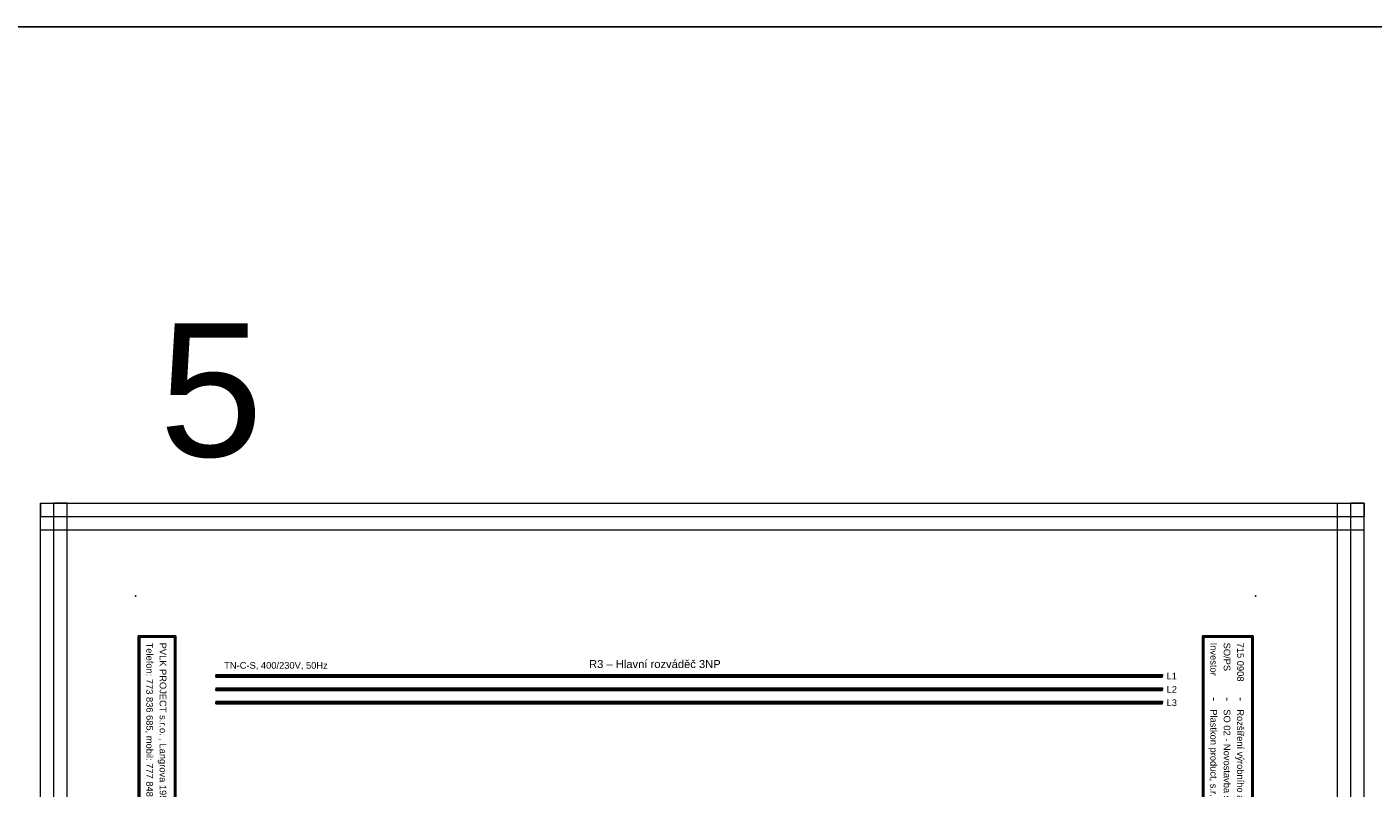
# Model space of a CAD drawing. Extents: x -3642 to 3381, y 3251 to 3904.
# Tile 16 of 41: x -1417 to -912, y 3618 to 3904. Entities that reach past the tile are written whole.
import ezdxf
from ezdxf.enums import TextEntityAlignment as Align

# ---------------------------------------------------------------- set-up
doc = ezdxf.new("R2010")
doc.units = 0
doc.header["$MEASUREMENT"] = 0
for name, color, linetype in [('1-KRESBA', 7, 'Continuous'), ('__10-Popisy', 220, 'Continuous'), ('__Bílá', 7, 'Continuous'), ('__Oranžová', 30, 'Continuous'), ('__Vínová 220', 220, 'Continuous')]:
    doc.layers.add(name, color=color, linetype=linetype)
doc.styles.add('Arial', font='arial.ttf')

# ---------------------------------------------------------------- blocks, each defined once
blk = doc.blocks.new('BLK_Razítko_malé_pro_rozváděče')
at = {"layer": '__Bílá'}
for p, q in [((15, -1), (15, -20)), ((15, -1), (294, -1)), ((15.5, -1.5), (15.5, -19.5)), ((15.5, -1.5), (184.5, -1.5)), ((184.5, -1.5), (184.5, -19.5)), ((185, -1.5), (185, -19.5)), ((185, -1.5), (293.5, -1.5)), ((293.5, -19.5), (293.5, -1.5)), ((294, -20), (294, -1)), ((15, -20), (294, -20)), ((15.5, -19.5), (184.5, -19.5)), ((185, -19.5), (293.5, -19.5)), ((15, -405), (15, -419)), ((15, -405), (294, -405)), ((15.5, -405.5), (15.5, -418.5)), ((15.5, -405.5), (194.5, -405.5)), ((194.5, -405.5), (194.5, -418.5)), ((195, -405.5), (195, -418.5)), ((195, -405.5), (293.5, -405.5)), ((293.5, -405.5), (293.5, -418.5)), ((294, -405), (294, -419)), ((15.5, -418.5), (194.5, -418.5)), ((195, -418.5), (293.5, -418.5)), ((15, -419), (294, -419))]:
    blk.add_line(p, q, dxfattribs=at)
for p in [(0, 0), (300, 0), (0, -420), (300, -420)]:
    blk.add_point(p, dxfattribs=at)
at = {"layer": '__Bílá', "style": 'Arial'}
for s, height, p in [('Dokument', 2.5, (187, -7)), ('SO/PS', 2.5, (17.5, -12)), ('-', 3, (38, -7)), ('Vypracoval', 2.5, (187, -12)), ('-', 3, (210.5, -7)), ('Investor', 2.5, (17.5, -17)), ('-', 3, (38, -12)), ('Datum', 2.5, (187, -17)), ('-', 3, (210.5, -12)), ('-', 3, (38, -17)), ('-', 3, (210.5, -17)), ('PVLK PROJECT s.r.o. , Langrova 195/33,  787 01 Šumperk', 2.5, (17.5, -411)), ('Copyright © 2012 PVLK', 2.5, (197, -411)), ('Telefon: 773 836 685, mobil: 777 848 204, e-mail: %%Upavelka@pvlk.cz', 2.5, (17.5, -416)), ('Číslo dokumentu .....', 2.5, (197, -416))]:
    blk.add_text(s, height=height, dxfattribs=at).set_placement(p)
at = {"layer": '__Vínová 220', "char_height": 2.5, "attachment_point": 7, "style": 'Arial'}
for s, insert in [('715 0908', (17.5, -7)), ('Rozšíření výrobního areálu firmy PLASTKON PRODUCT, S.R.O.', (42.5, -7.75)), ('R3 – Hlavní rozváděč 3NP', (215, -7.75)), ('SO 02 - Novostavba skladovací haly s administrativní budovou', (42.5, -12.75)), ('Miroslav Pavelka', (215, -12.75)), ('Plastkon product, s.r.o., Hlavní 147, Mikulovice 790 84', (42.5, -17.75)), ('06/2016', (215, -17.75))]:
    blk.add_mtext(s, dxfattribs=dict(at, insert=insert))
at = {"layer": '__Vínová 220', "style": 'Arial'}
blk.add_attdef('ČÍSLO', text='', height=4, dxfattribs=at).set_placement((290, -416), align=Align.RIGHT)

msp = doc.modelspace()

# ---------------------------------------------------------------- linework, layer by layer
at = {"layer": '1-KRESBA', "color": 3}
msp.add_lwpolyline([(-3642.15, 3903.52), (3380.95, 3903.52), (3380.95, 3250.95), (-3642.15, 3250.95)], close=True, dxfattribs=at)
at = {"layer": '__Oranžová', "lineweight": 0}
for p, q in [((-1346.36, 3660.5), (-1346.36, 3660)), ((-1346.36, 3660.5), (-991.36, 3660.5)), ((-1346.36, 3659.5), (-1346.36, 3660)), ((-1346.36, 3660), (-991.36, 3660)), ((-991.36, 3660.5), (-991.36, 3660)), ((-991.36, 3659.5), (-991.36, 3660)), ((-1346.36, 3659.5), (-991.36, 3659.5)), ((-1346.36, 3655.5), (-1346.36, 3655)), ((-1346.36, 3655.5), (-991.36, 3655.5)), ((-1346.36, 3654.5), (-1346.36, 3655)), ((-1346.36, 3655), (-991.36, 3655)), ((-991.36, 3655.5), (-991.36, 3655)), ((-991.36, 3654.5), (-991.36, 3655)), ((-1346.36, 3654.5), (-991.36, 3654.5)), ((-1346.36, 3650.5), (-1346.36, 3650)), ((-1346.36, 3650.5), (-991.36, 3650.5)), ((-1346.36, 3649.5), (-1346.36, 3650)), ((-1346.36, 3650), (-991.36, 3650)), ((-991.36, 3650.5), (-991.36, 3650)), ((-991.36, 3649.5), (-991.36, 3650)), ((-1346.36, 3649.5), (-991.36, 3649.5))]:
    msp.add_line(p, q, dxfattribs=at)
at = {"layer": '__Vínová 220', "lineweight": 0}
for p, q in [((-1412.08, 3724.82), (-1412.08, 3719.82)), ((-1412.08, 3724.82), (-915.67, 3724.82)), ((-1412.08, 3358.74), (-1412.08, 3724.82)), ((-1412.08, 3724.82), (-1407.08, 3724.82)), ((-1407.08, 3358.74), (-1407.08, 3724.82)), ((-1402.08, 3724.82), (-1407.08, 3724.82)), ((-1402.08, 3358.74), (-1402.08, 3724.82)), ((-925.67, 3358.74), (-925.67, 3724.82)), ((-925.67, 3724.82), (-920.67, 3724.82)), ((-920.67, 3358.74), (-920.67, 3724.82)), ((-915.67, 3724.82), (-920.67, 3724.82)), ((-915.67, 3724.82), (-915.67, 3719.82)), ((-915.67, 3358.74), (-915.67, 3724.82)), ((-1412.08, 3714.82), (-1412.08, 3719.82)), ((-1412.08, 3719.82), (-915.67, 3719.82)), ((-915.67, 3714.82), (-915.67, 3719.82)), ((-1412.08, 3714.82), (-915.67, 3714.82))]:
    msp.add_line(p, q, dxfattribs=at)

# ---------------------------------------------------------------- block references
at = {"layer": '1-KRESBA', "rotation": 270}
msp.add_blockref('BLK_Razítko_malé_pro_rozváděče', (-956.36, 3690), dxfattribs=at).add_auto_attribs({'ČÍSLO': '24.5'})

# ---------------------------------------------------------------- texts
at = {"layer": '__10-Popisy', "style": 'Arial'}
msp.add_text('5', height=50, dxfattribs=at).set_placement((-1367.51, 3742.31))
at = {"layer": '__Bílá', "insert": (-1206.35, 3662.93), "char_height": 3, "attachment_point": 7, "style": 'Arial'}
msp.add_mtext('R3 – Hlavní rozváděč 3NP', dxfattribs=at)
at = {"layer": '__Oranžová', "lineweight": 0, "style": 'Arial'}
for s, p in [('TN-C-S, 400/230V, 50Hz', (-1343.16, 3662.71)), ('L1', (-989.79, 3658.69)), ('L2', (-989.79, 3653.69)), ('L3', (-989.79, 3648.69))]:
    msp.add_text(s, height=2.5, dxfattribs=at).set_placement(p)

doc.saveas('drawing.dxf')
